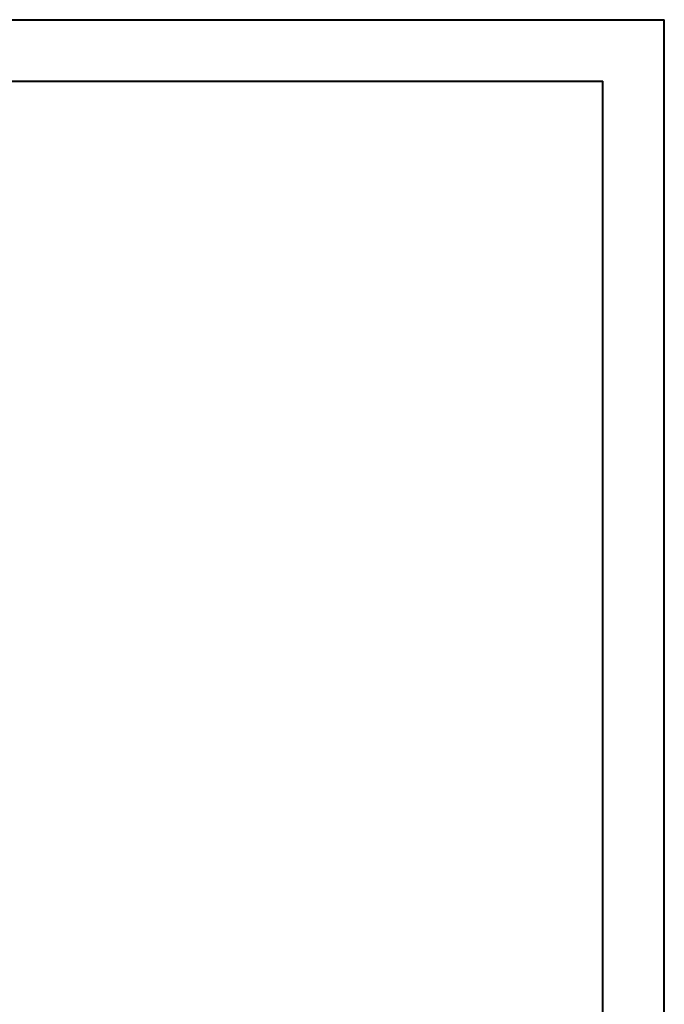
# Model space of a CAD drawing. Header units: millimetres. Extents: x 0 to 210, y 0 to 297.
# Tile 24 of 24: x 158 to 210, y 217 to 297. Entities that reach past the tile are written whole.
import ezdxf

# ---------------------------------------------------------------- set-up
doc = ezdxf.new("R2010")
doc.units = ezdxf.units.MM

msp = doc.modelspace()

# ---------------------------------------------------------------- linework, layer by layer
at = {"color": 7, "linetype": 'Continuous', "lineweight": 40}
for p, q in [((0.079, 297.215), (210.079, 297.215)), ((210.079, 0.215), (210.079, 297.215)), ((210.079, 292.215), (210.079, 297.215)), ((10.079, 292.215), (205.079, 292.215)), ((205.079, 5.215), (205.079, 292.215))]:
    msp.add_line(p, q, dxfattribs=at)

doc.saveas('drawing.dxf')
